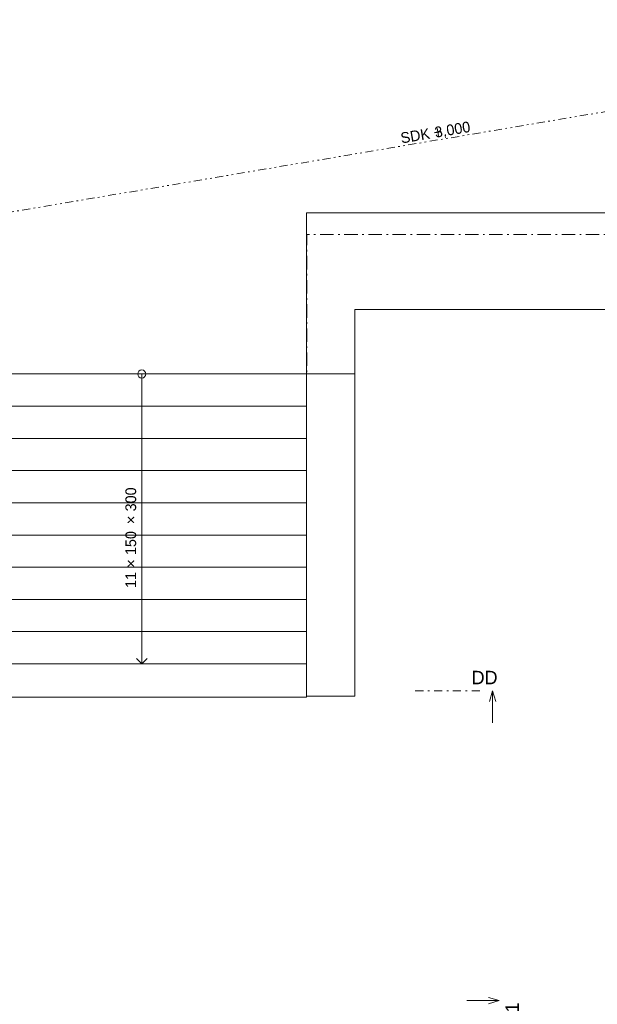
# Model space of a CAD drawing. Header units: millimetres. Extents: x -13540 to 53600, y -21460 to 10383.
# Tile 8 of 20: x -7572 to -2194, y -10741 to -1570. Entities that reach past the tile are written whole.
import ezdxf

# ---------------------------------------------------------------- set-up
doc = ezdxf.new("R2010")
doc.units = ezdxf.units.MM
doc.header["$MEASUREMENT"] = 0
doc.set_wipeout_variables(frame=1)
for name, pattern in [('Wipeout_Contour', [1000, 0, -1000]), ('Čerchovaná M', [225, 125, -42.5, 15, -42.5]), ('Čerchovaná S', [175, 75, -42.5, 15, -42.5]), ('Čerchovaná se dvěma tečkami S', [202.5, 75, -32.5, 15, -32.5, 15, -32.5])]:
    doc.linetypes.add(name, pattern=pattern)
for name, color, linetype in [('02_Desky', 7, 'Continuous'), ('02_Zdi VNITŘNÍ - nosné', 7, 'Continuous'), ('02_Zdi VNĚJŠÍ - nosné.obálka', 7, 'Continuous'), ('04_Schodiště', 7, 'Continuous'), ('05_Podhledy', 7, 'Continuous'), ('13_Značky.řezy', 7, 'Continuous'), ('Nové_05_Podhledy', 7, 'Continuous'), ('Výplně - Povrchové', 7, 'Continuous')]:
    doc.layers.add(name, color=color, linetype=linetype)

msp = doc.modelspace()

# ---------------------------------------------------------------- linework, layer by layer
at = {"layer": '02_Desky', "color": 251, "linetype": 'Continuous', "lineweight": 0, "flags": 128}
msp.add_lwpolyline([(-11600, -4870), (-4450, -4870), (-4450, -4270), (-700, -4270), (-700, -11470), (53600, -11470), (53600, 9980), (41780, 9980), (41780, 0), (18380, 0), (18100, 0), (18100, -700), (17305, -700), (14200, -700), (14200, 0), (13920, 0), (0, 0), (0, 10010), (-11600, 10010)], close=True, dxfattribs=at)
at = {"layer": '02_Zdi VNITŘNÍ - nosné', "color": 251, "linetype": 'Continuous', "lineweight": 0, "flags": 128}
for points in [[(-4900, -3370), (-4900, -4270)], [(-4450, -7870), (-4450, -4270)]]:
    msp.add_lwpolyline(points, dxfattribs=at)
at = {"layer": '02_Zdi VNĚJŠÍ - nosné.obálka', "color": 251, "linetype": 'Continuous', "lineweight": 0, "flags": 128}
for points in [[(-700, -3370), (-4900, -3370)], [(-4450, -4270), (-700, -4270)]]:
    msp.add_lwpolyline(points, dxfattribs=at)
at = {"layer": '04_Schodiště', "color": 251, "linetype": 'Continuous', "lineweight": 0}
for p, q in [((-4900, -4870), (-7970, -4870)), ((-4900, -7870), (-4900, -4870)), ((-7970, -7870), (-4900, -7870))]:
    msp.add_line(p, q, dxfattribs=at)
at = {"layer": '05_Podhledy', "color": 251, "linetype": 'Čerchovaná se dvěma tečkami S', "lineweight": 0}
msp.add_lwpolyline([(8100, -700), (-10900, -3910)], dxfattribs=at)
at = {"layer": '13_Značky.řezy', "color": 251, "linetype": 'Čerchovaná S', "lineweight": 0}
msp.add_line((-3888.2, -7819.6), (-3288.2, -7819.6), dxfattribs=at)
at = {"layer": '13_Značky.řezy', "color": 251, "linetype": 'Continuous', "lineweight": 0}
for p, q in [((-3198.2, -7919.6), (-3168.2, -7819.6)), ((-3168.2, -7819.6), (-3168.2, -8119.6)), ((-3138.2, -7919.6), (-3168.2, -7819.6)), ((-3107.2, -10706.4), (-3407.2, -10706.4)), ((-3207.2, -10676.4), (-3107.2, -10706.4)), ((-3207.2, -10736.4), (-3107.2, -10706.4))]:
    msp.add_line(p, q, dxfattribs=at)
at = {"layer": 'Nové_05_Podhledy', "color": 251, "linetype": 'Čerchovaná M', "lineweight": 0, "flags": 128}
msp.add_lwpolyline([(-10900, -4870), (-4899.6, -4870), (-4899.6, -3570), (17180, -3570), (17180, -700), (-10900, -700)], close=True, dxfattribs=at)

# ---------------------------------------------------------------- texts
at = {"layer": '05_Podhledy', "color": 251, "lineweight": 0, "char_height": 100, "attachment_point": 1, "rotation": 9.58942}
for s, insert in [('\\A1;\\pt0,25000;3,000{\\H0.66x;\\S^  ;\\S^  ;\\S^  ;\\S^  ;\\S^  ;\\S^  ;\\S^  ;\\S^  ;\\S^  ;\\S^  ;\\S^  ;}', (-3716.4, -2571.1)), ('\\A1;\\pt0,25000;SDK +', (-4032.8, -2624.5))]:
    msp.add_mtext(s, dxfattribs=dict(at, insert=insert))
at = {"layer": '13_Značky.řezy', "color": 251, "lineweight": 0, "insert": (-3363.9, -7759.6), "char_height": 125, "attachment_point": 7}
msp.add_mtext('\\A1;\\pt0;DD', dxfattribs=at)
at = {"layer": '13_Značky.řezy', "color": 251, "lineweight": 0, "insert": (-2922.2, -10723.3), "char_height": 125, "attachment_point": 9, "rotation": 90}
msp.add_mtext('\\A1;\\pt0;01', dxfattribs=at)

# ---------------------------------------------------------------- next in the draw order: wipeouts: each hides what was drawn before it
at = {"color": 251, "linetype": 'Wipeout_Contour', "lineweight": 0, "ltscale": 32871.497026}
msp.add_wipeout([(-7970, -4870), (-7970, -5170), (-4900, -5170), (-4900, -4870)], dxfattribs=at).dxf.layer = 'Výplně - Povrchové'

# ---------------------------------------------------------------- next in the draw order: linework, layer by layer
at = {"layer": '04_Schodiště', "color": 251, "linetype": 'Continuous', "lineweight": 0}
for p, q in [((-4900, -4870), (-7970, -4870)), ((-4900, -5170), (-4900, -4870)), ((-7970, -5170), (-4900, -5170))]:
    msp.add_line(p, q, dxfattribs=at)
at = {"layer": '04_Schodiště', "color": 251, "linetype": 'Continuous', "lineweight": 0, "flags": 128}
msp.add_lwpolyline([(-6472.5, -4870, 1), (-6397.5, -4870, 1)], format="xyb", close=True, dxfattribs=at)

# ---------------------------------------------------------------- next in the draw order: wipeouts: each hides what was drawn before it
at = {"color": 251, "linetype": 'Wipeout_Contour', "lineweight": 0, "ltscale": 33633.211958}
msp.add_wipeout([(-7970, -5170), (-7970, -5470), (-4900, -5470), (-4900, -5170)], dxfattribs=at).dxf.layer = 'Výplně - Povrchové'

# ---------------------------------------------------------------- next in the draw order: linework, layer by layer
at = {"layer": '04_Schodiště', "color": 251, "linetype": 'Continuous', "lineweight": 0}
for p, q in [((-6435, -4870), (-6435, -5170)), ((-6435, -4870), (-6435, -5170)), ((-4900, -5170), (-7970, -5170)), ((-4900, -5470), (-4900, -5170)), ((-7970, -5470), (-4900, -5470))]:
    msp.add_line(p, q, dxfattribs=at)

# ---------------------------------------------------------------- next in the draw order: wipeouts: each hides what was drawn before it
at = {"color": 251, "linetype": 'Wipeout_Contour', "lineweight": 0, "ltscale": 34419.369698}
msp.add_wipeout([(-7970, -5470), (-7970, -5770), (-4900, -5770), (-4900, -5470)], dxfattribs=at).dxf.layer = 'Výplně - Povrchové'

# ---------------------------------------------------------------- next in the draw order: linework, layer by layer
at = {"layer": '04_Schodiště', "color": 251, "linetype": 'Continuous', "lineweight": 0}
for p, q in [((-4900, -5470), (-7970, -5470)), ((-4900, -5770), (-4900, -5470)), ((-7970, -5770), (-4900, -5770))]:
    msp.add_line(p, q, dxfattribs=at)

# ---------------------------------------------------------------- next in the draw order: wipeouts: each hides what was drawn before it
at = {"color": 251, "linetype": 'Wipeout_Contour', "lineweight": 0, "ltscale": 35228.305892}
msp.add_wipeout([(-7970, -5770), (-7970, -6070), (-4900, -6070), (-4900, -5770)], dxfattribs=at).dxf.layer = 'Výplně - Povrchové'

# ---------------------------------------------------------------- next in the draw order: linework, layer by layer
at = {"layer": '04_Schodiště', "color": 251, "linetype": 'Continuous', "lineweight": 0}
for p, q in [((-4900, -5770), (-7970, -5770)), ((-4900, -6070), (-4900, -5770)), ((-7970, -6070), (-4900, -6070))]:
    msp.add_line(p, q, dxfattribs=at)

# ---------------------------------------------------------------- next in the draw order: wipeouts: each hides what was drawn before it
at = {"color": 251, "linetype": 'Wipeout_Contour', "lineweight": 0, "ltscale": 36058.472261}
msp.add_wipeout([(-7970, -6070), (-7970, -6370), (-4900, -6370), (-4900, -6070)], dxfattribs=at).dxf.layer = 'Výplně - Povrchové'

# ---------------------------------------------------------------- next in the draw order: linework, layer by layer
at = {"layer": '04_Schodiště', "color": 251, "linetype": 'Continuous', "lineweight": 0}
for p, q in [((-4900, -6070), (-7970, -6070)), ((-4900, -6370), (-4900, -6070)), ((-7970, -6370), (-4900, -6370))]:
    msp.add_line(p, q, dxfattribs=at)

# ---------------------------------------------------------------- next in the draw order: wipeouts: each hides what was drawn before it
at = {"color": 251, "linetype": 'Wipeout_Contour', "lineweight": 0, "ltscale": 36908.430932}
msp.add_wipeout([(-7970, -6370), (-7970, -6670), (-4900, -6670), (-4900, -6370)], dxfattribs=at).dxf.layer = 'Výplně - Povrchové'

# ---------------------------------------------------------------- next in the draw order: linework, layer by layer
at = {"layer": '04_Schodiště', "color": 251, "linetype": 'Continuous', "lineweight": 0}
for p, q in [((-4900, -6370), (-7970, -6370)), ((-4900, -6670), (-4900, -6370)), ((-7970, -6670), (-4900, -6670))]:
    msp.add_line(p, q, dxfattribs=at)

# ---------------------------------------------------------------- next in the draw order: texts
at = {"layer": '04_Schodiště', "color": 7, "lineweight": 25, "insert": (-6435, -6370), "char_height": 100, "attachment_point": 2, "rotation": 90}
msp.add_mtext('\\A1;\\pt0,1550;{\\H0.66x;\\S^  ;\\S^  ;\\S^  ;}', dxfattribs=at)

# ---------------------------------------------------------------- next in the draw order: wipeouts: each hides what was drawn before it
at = {"color": 251, "linetype": 'Wipeout_Contour', "lineweight": 0, "ltscale": 37776.848247}
msp.add_wipeout([(-7970, -6670), (-7970, -6970), (-4900, -6970), (-4900, -6670)], dxfattribs=at).dxf.layer = 'Výplně - Povrchové'

# ---------------------------------------------------------------- next in the draw order: linework, layer by layer
at = {"layer": '04_Schodiště', "color": 251, "linetype": 'Continuous', "lineweight": 0}
for p, q in [((-4900, -6670), (-7970, -6670)), ((-4900, -6970), (-4900, -6670)), ((-7970, -6970), (-4900, -6970))]:
    msp.add_line(p, q, dxfattribs=at)

# ---------------------------------------------------------------- next in the draw order: texts
at = {"layer": '04_Schodiště', "color": 251, "lineweight": 0, "insert": (-6458.5, -6370), "char_height": 100, "attachment_point": 8, "rotation": 90}
msp.add_mtext('\\A1;\\pt0,1550;11 {\\fArial|b0|i0|c238|p34;× }150{\\H0.66x;\\S^  ;\\fArial|b0|i0|c238|p34;\\H1.51515x; × }300{\\H0.66x;\\S^  ;\\S^  ;}', dxfattribs=at)

# ---------------------------------------------------------------- next in the draw order: wipeouts: each hides what was drawn before it
at = {"color": 251, "linetype": 'Wipeout_Contour', "lineweight": 0, "ltscale": 38662.488327}
msp.add_wipeout([(-7970, -6970), (-7970, -7270), (-4900, -7270), (-4900, -6970)], dxfattribs=at).dxf.layer = 'Výplně - Povrchové'

# ---------------------------------------------------------------- next in the draw order: linework, layer by layer
at = {"layer": '04_Schodiště', "color": 251, "linetype": 'Continuous', "lineweight": 0}
for p, q in [((-4900, -6970), (-7970, -6970)), ((-4900, -7270), (-4900, -6970)), ((-7970, -7270), (-4900, -7270))]:
    msp.add_line(p, q, dxfattribs=at)

# ---------------------------------------------------------------- next in the draw order: wipeouts: each hides what was drawn before it
at = {"color": 251, "linetype": 'Wipeout_Contour', "lineweight": 0, "ltscale": 39564.206603}
msp.add_wipeout([(-4900, -7270), (-7970, -7270), (-7970, -7570), (-4900, -7570)], dxfattribs=at).dxf.layer = 'Výplně - Povrchové'

# ---------------------------------------------------------------- next in the draw order: linework, layer by layer
at = {"layer": '04_Schodiště', "color": 251, "linetype": 'Continuous', "lineweight": 0}
for p, q in [((-4900, -7270), (-7970, -7270)), ((-4900, -7570), (-4900, -7270)), ((-7970, -7570), (-4900, -7570))]:
    msp.add_line(p, q, dxfattribs=at)

# ---------------------------------------------------------------- next in the draw order: wipeouts: each hides what was drawn before it
at = {"color": 251, "linetype": 'Wipeout_Contour', "lineweight": 0, "ltscale": 60968.646885}
msp.add_wipeout([(-4900, -7570), (-7970, -7570), (-7970, -7870), (-7970, -7880), (-4900, -7880), (-4900, -7870)], dxfattribs=at).dxf.layer = 'Výplně - Povrchové'

# ---------------------------------------------------------------- next in the draw order: linework, layer by layer
at = {"layer": '02_Zdi VNITŘNÍ - nosné', "color": 251, "linetype": 'Continuous', "lineweight": 0, "flags": 128}
for points in [[(-4900, -4270), (-4900, -7870)], [(-4900, -7870), (-4450, -7870)]]:
    msp.add_lwpolyline(points, dxfattribs=at)
at = {"layer": '04_Schodiště', "color": 251, "linetype": 'Continuous', "lineweight": 0}
for p, q in [((-6435, -5170), (-6435, -7570)), ((-6435, -5170), (-6435, -7570)), ((-6485, -7520), (-6435, -7570)), ((-6485, -7520), (-6435, -7570)), ((-6435, -7570), (-6385, -7520)), ((-6435, -7570), (-6385, -7520)), ((-4900, -7570), (-7970, -7570)), ((-4900, -7870), (-4900, -7570)), ((-7970, -7880), (-4900, -7880)), ((-4900, -7880), (-4900, -7870))]:
    msp.add_line(p, q, dxfattribs=at)

doc.saveas('drawing.dxf')
